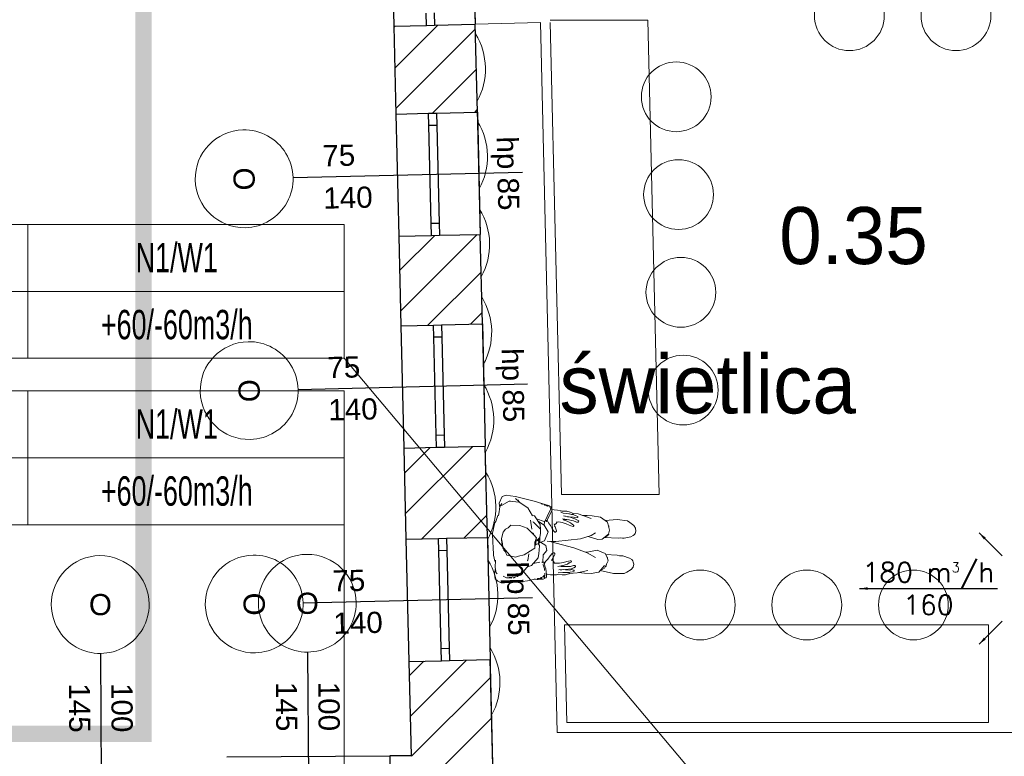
# Model space of a CAD drawing. Header units: millimetres. Extents: x -40063 to 512011, y 350190 to 687060.
# Tile 171 of 256: x 154459 to 160500, y 616781 to 621301. Entities that reach past the tile are written whole.
import ezdxf

# ---------------------------------------------------------------- set-up
doc = ezdxf.new("R2010")
doc.units = ezdxf.units.MM
doc.linetypes.add('DASHDOT', pattern=[1, 0.5, -0.25, 0, -0.25])
doc.layers.get('0').update_dxf_attribs({"color": 8})
for name, color, linetype in [('Elementy Modelu - Strefy', 8, 'Continuous'), ('FLUID-N2-120-ARRGR', 7, 'Continuous'), ('J_opis pomieszczeń', 8, 'Continuous'), ('Konstrukcja - Ściany zew', 8, 'Continuous'), ('Wnętrze - Umeblowanie', 8, 'Continuous'), ('X_ref', 8, 'Continuous')]:
    doc.layers.add(name, color=color, linetype=linetype)
doc.layers.add('FLUID-BILANSE', color=150, linetype='Continuous', lineweight=18)
doc.layers.add('J_zakres opracowania', color=226, linetype='DASHDOT', lineweight=30)
doc.styles.add('ARIAL NARROW', font='ARIALN.TTF', dxfattribs={"width": 0.8})
doc.styles.add('FDBES', font='simplex.shx')
doc.styles.add('GENERATED_STYLE_1', font='arial.ttf')
doc.styles.add('GENERATED_STYLE_2', font='txt')
doc.dimstyles.new('FDBES', dxfattribs={"dimscale": 50, "dimtxt": 4, "dimasz": 2.5, "dimexe": 0.8, "dimexo": 2, "dimgap": 1, "dimtad": 1, "dimdsep": 46, "dimtxsty": 'FDBES', "dimcen": 2.5, "dimclrd": 4, "dimclre": 5, "dimadec": 0, "dimazin": 0, "dimtfac": 1, "dimtmove": 0, "dimatfit": 3, "dimfxl": 1, "dimarcsym": 0})

# ---------------------------------------------------------------- blocks, each defined once
blk = doc.blocks.new('fdgdfg')
at = {"layer": 'Elementy Modelu - Strefy', "linetype": 'Continuous', "lineweight": 0}
blk.add_line((-186460.5, 466239.9), (-186316.2, 460139.9), dxfattribs=at)
at = {"layer": 'Konstrukcja - Ściany zew', "linetype": 'Continuous'}
for p, q in [((-186946.1, 465623.9), (-186928.4, 464874.2)), ((-186446.2, 465635.8), (-186428.5, 464886)), ((-186728.4, 464878.9), (-186730.2, 464953.9)), ((-186680.2, 464955), (-186678.4, 464880.1)), ((-186922.3, 464616.9), (-186658.7, 464880.5)), ((-186728.4, 464878.9), (-186678.4, 464880.1)), ((-186728.4, 464878.9), (-186678.4, 464880.1)), ((-186678.4, 464880.1), (-186428.5, 464886)), ((-186415.7, 464346.1), (-186428.5, 464886)), ((-186928.4, 464874.2), (-186728.4, 464878.9)), ((-186928.4, 464874.2), (-186915.6, 464334.3)), ((-186928.2, 464865.6), (-186919.4, 464874.4)), ((-186916.4, 464368.3), (-186427.8, 464856.8)), ((-186690.5, 464339.6), (-186421.9, 464608.2)), ((-186915.6, 464334.3), (-186715.6, 464339)), ((-186715.6, 464339), (-186665.7, 464340.2)), ((-186715.6, 464339), (-186665.7, 464340.2)), ((-186713.9, 464264.1), (-186715.6, 464339)), ((-186665.7, 464340.2), (-186415.7, 464346.1)), ((-186665.7, 464340.2), (-186663.9, 464265.2)), ((-186429.7, 464345.8), (-186416, 464359.5)), ((-186415.7, 464346.1), (-186398, 463596.3)), ((-186915.6, 464334.3), (-186897.8, 463584.5)), ((-186663.9, 464265.2), (-186713.9, 464264.1)), ((-186699.7, 463664.2), (-186713.9, 464264.1)), ((-186663.9, 464265.2), (-186649.7, 463665.4)), ((-187546.4, 463944.3), (-186138.7, 463977.6)), ((-186699.7, 463664.2), (-186649.7, 463665.4)), ((-186697.9, 463589.2), (-186699.7, 463664.2)), ((-186649.7, 463665.4), (-186647.9, 463590.4)), ((-186897.8, 463584.5), (-186697.9, 463589.2)), ((-186897.8, 463584.5), (-186884.8, 463034.7)), ((-186892.8, 463373.6), (-186676.7, 463589.7)), ((-186887, 463124.9), (-186415.9, 463595.9)), ((-186697.9, 463589.2), (-186647.9, 463590.4)), ((-186697.9, 463589.2), (-186647.9, 463590.4)), ((-186647.9, 463590.4), (-186398, 463596.3)), ((-186385, 463046.5), (-186398, 463596.3)), ((-186718.7, 463038.6), (-186392.5, 463364.8)), ((-186458, 463044.8), (-186386.6, 463116.1)), ((-186884.8, 463034.7), (-186684.9, 463039.4)), ((-186884.8, 463034.7), (-186867.1, 462284.9)), ((-186684.9, 463039.4), (-186634.9, 463040.6)), ((-186684.9, 463039.4), (-186634.9, 463040.6)), ((-186683.1, 462964.4), (-186684.9, 463039.4)), ((-186634.9, 463040.6), (-186385, 463046.5)), ((-186634.9, 463040.6), (-186633.1, 462965.6)), ((-186385, 463046.5), (-186367.2, 462296.7)), ((-186633.1, 462965.6), (-186683.1, 462964.4)), ((-186668.9, 462364.6), (-186683.1, 462964.4)), ((-186633.1, 462965.6), (-186618.9, 462365.8)), ((-187515.6, 462644.6), (-186107.9, 462677.9)), ((-186668.9, 462364.6), (-186618.9, 462365.8)), ((-186667.1, 462289.6), (-186668.9, 462364.6)), ((-186618.9, 462365.8), (-186617.1, 462290.8)), ((-186867.1, 462284.9), (-186667.1, 462289.6)), ((-186867.1, 462284.9), (-186853.8, 461725)), ((-186863.4, 462130.2), (-186704.9, 462288.7)), ((-186857.5, 461881.5), (-186444.2, 462294.9)), ((-186667.1, 462289.6), (-186617.1, 462290.8)), ((-186667.1, 462289.6), (-186617.1, 462290.8)), ((-186617.1, 462290.8), (-186367.2, 462296.7)), ((-186354, 461736.9), (-186367.2, 462296.7)), ((-186757.2, 461727.3), (-186363.1, 462121.4)), ((-186496.5, 461733.5), (-186357.2, 461872.8)), ((-186853.8, 461725), (-186653.9, 461729.8)), ((-186853.8, 461725), (-186836.1, 460975.2)), ((-186653.9, 461729.8), (-186603.9, 461730.9)), ((-186653.9, 461729.8), (-186603.9, 461730.9)), ((-186652.1, 461654.8), (-186653.9, 461729.8)), ((-186603.9, 461730.9), (-186354, 461736.9)), ((-186603.9, 461730.9), (-186602.1, 461656)), ((-186354, 461736.9), (-186336.2, 460987.1)), ((-186602.1, 461656), (-186652.1, 461654.8)), ((-186637.9, 461055), (-186652.1, 461654.8)), ((-186602.1, 461656), (-186587.9, 461056.1)), ((-187484.6, 461335), (-186076.9, 461368.3)), ((-188727.4, 461024.5), (-188718.5, 459616.4)), ((-187457.4, 461032.5), (-187448.5, 459624.4)), ((-186637.9, 461055), (-186587.9, 461056.1)), ((-186636.1, 460980), (-186637.9, 461055)), ((-186587.9, 461056.1), (-186586.2, 460981.2)), ((-186836.1, 460975.2), (-186636.1, 460980)), ((-186836.1, 460975.2), (-186822.4, 460396.7)), ((-186834, 460886.8), (-186743.4, 460977.4)), ((-186828.1, 460638.2), (-186482.7, 460983.6)), ((-186636.1, 460980), (-186586.2, 460981.2)), ((-186636.1, 460980), (-186586.2, 460981.2)), ((-186586.2, 460981.2), (-186336.2, 460987.1)), ((-186316.2, 460139.9), (-186336.2, 460987.1)), ((-186818.7, 460393), (-186333.6, 460878.1)), ((-186689.5, 460267.7), (-186327.8, 460629.4)), ((-187953.4, 460389.5), (-186953.4, 460395.8)), ((-186822.4, 460396.7), (-186953.4, 460395.8)), ((-186953.4, 460395.8), (-186952.1, 460195.8))]:
    blk.add_line(p, q, dxfattribs=at)
at = {"layer": 'Konstrukcja - Ściany zew', "linetype": 'Continuous', "lineweight": 13}
for p, q in [((-186028.6, 464895.4), (-186428.5, 464886)), ((-186028.6, 464895.4), (-185925.5, 460539.9)), ((-185969, 464911.1), (-185368.8, 464911.1)), ((-185968.6, 464896.9), (-185900.1, 461999.7)), ((-185368.8, 464911.1), (-185299.9, 461999.7))]:
    blk.add_line(p, q, dxfattribs=at)
at = {"layer": 'Konstrukcja - Ściany zew', "color": 8, "linetype": 'Continuous', "lineweight": 13}
for p, q in [((-185900.1, 461999.7), (-185299.9, 461999.7)), ((-185881.1, 461199.9), (-183279.9, 461199.9)), ((-185881.1, 461199.9), (-185866.9, 460599.9)), ((-183279.9, 461199.9), (-183279.9, 460599.9)), ((-185866.9, 460599.9), (-183279.9, 460599.9)), ((-185925.5, 460539.9), (-181300.3, 460539.9))]:
    blk.add_line(p, q, dxfattribs=at)
at = {"layer": 'Konstrukcja - Ściany zew', "linetype": 'Continuous', "lineweight": 13}
for centre in [(-184133.3, 464938), (-183479.3, 464938), (-185195.5, 464440.3)]:
    blk.add_circle(centre, 214.1, dxfattribs=at)
at = {"layer": 'Konstrukcja - Ściany zew', "color": 8, "linetype": 'Continuous', "lineweight": 13}
for centre in [(-185181.3, 463840.4), (-185167.1, 463240.6), (-185152.9, 462640.8), (-185048.4, 461321.8), (-184394.5, 461321.8), (-183740.5, 461321.8)]:
    blk.add_circle(centre, 214.1, dxfattribs=at)
at = {"layer": 'Konstrukcja - Ściany zew', "linetype": 'Continuous', "lineweight": 13}
blk.add_arc((-186774.8, 464611.2), 408.9, 330.97391, 31.73765, dxfattribs=at)
at = {"layer": 'Konstrukcja - Ściany zew', "color": 8, "linetype": 'Continuous', "lineweight": 13}
for centre in [(-186762.1, 464073.1), (-186749.4, 463534.9), (-186736.6, 462996.8), (-186723.9, 462458.7), (-186711.1, 461920.5), (-186698.4, 461382.4), (-186685.7, 460844.3)]:
    blk.add_arc(centre, 408.9, 330.97391, 31.73765, dxfattribs=at)
at = {"layer": 'Konstrukcja - Ściany zew', "color": 251, "linetype": 'Continuous', "lineweight": 13}
for centre, start, end in [((-187846.3, 463937.2), 91.35578, 271.35578), ((-187846.3, 463937.2), 271.35578, 91.35578), ((-187815.6, 462637.5), 91.35578, 271.35578), ((-187815.6, 462637.5), 271.35578, 91.35578), ((-188729.3, 461324.5), 0.36185, 180.36185), ((-187784.6, 461327.9), 91.35578, 271.35578), ((-187784.6, 461327.9), 271.35578, 91.35578), ((-187459.3, 461332.5), 0.36185, 180.36185), ((-188729.3, 461324.5), 180.36185, 0.36185), ((-187459.3, 461332.5), 180.36185, 0.36185)]:
    blk.add_arc(centre, 300, start, end, dxfattribs=at)
at = {"layer": 'Wnętrze - Umeblowanie', "color": 8, "linetype": 'Continuous', "lineweight": 13}
for p, q in [((-186280.8, 461947.5), (-186263.4, 461986.5)), ((-186263.4, 461986.5), (-186239.1, 461995.3)), ((-186212.4, 461992.5), (-186239.1, 461995.3)), ((-186212.4, 461992.5), (-186181.8, 461986.9)), ((-186067.3, 461958.9), (-186181.8, 461986.9)), ((-186282.3, 461893.8), (-186277.3, 461925.9)), ((-186278.6, 461917.1), (-186280.8, 461947.5)), ((-186264.8, 461945.3), (-186277.3, 461925.9)), ((-186267.2, 461932.2), (-186220.4, 461958.2)), ((-186214.6, 461960.7), (-186220.4, 461958.2)), ((-186220.4, 461958.2), (-186159.4, 461952.8)), ((-186161.6, 461957.7), (-186180.9, 461975.1)), ((-186164.5, 461966.3), (-186159.3, 461954)), ((-186161.6, 461957.7), (-186158, 461951.9)), ((-186105.8, 461917.6), (-186159.4, 461952.8)), ((-186067.3, 461958.9), (-185972.9, 461930)), ((-186023.1, 461944.3), (-186023.6, 461944.2)), ((-186023.6, 461944.2), (-186023.4, 461943.8)), ((-186023.4, 461943.8), (-186022.9, 461943)), ((-186023.1, 461944.3), (-186021.8, 461944.5)), ((-186021.2, 461941.8), (-186022.9, 461943)), ((-186021.8, 461944.5), (-186019.8, 461944.1)), ((-186021.5, 461943.6), (-186019.3, 461942.4)), ((-186021.2, 461941.8), (-186016.9, 461940)), ((-186016.9, 461943.2), (-186019.8, 461944.1)), ((-186016.5, 461941.3), (-186019.3, 461942.4)), ((-186014.6, 461942), (-186016.9, 461943.2)), ((-186014.8, 461939.9), (-186016.9, 461940)), ((-186015.2, 461941.2), (-186016.5, 461941.3)), ((-186013.7, 461939.8), (-186015.3, 461940)), ((-186014.6, 461942), (-186013.2, 461940.5)), ((-186013.7, 461939.8), (-186013.1, 461940)), ((-186013.1, 461940), (-186013.2, 461940.5)), ((-186005.8, 461938.5), (-186006.4, 461938.2)), ((-186006.4, 461938.2), (-186005.7, 461937)), ((-186004.6, 461938.7), (-186005.8, 461938.5)), ((-186005.7, 461937), (-186005.1, 461936.4)), ((-186004.1, 461935.8), (-186005.1, 461936.4)), ((-186002.4, 461938.5), (-186004.6, 461938.7)), ((-186004.4, 461937.6), (-186000.8, 461935.9)), ((-186004.1, 461935.8), (-186001.2, 461934.6)), ((-186002.4, 461938.5), (-185997.7, 461936.5)), ((-186001.2, 461934.6), (-185999.5, 461934.2)), ((-185997.9, 461934), (-185999.5, 461934.2)), ((-185998.9, 461936.8), (-185996.6, 461936)), ((-185996.4, 461934.2), (-185997.9, 461934)), ((-185997.3, 461936.2), (-185997.7, 461936.5)), ((-185996.6, 461936), (-185995.7, 461935.1)), ((-185996.4, 461934.2), (-185996.2, 461934.3)), ((-185996.2, 461934.3), (-185995.7, 461935.1)), ((-185989.9, 461934), (-185990.5, 461933.9)), ((-185990.5, 461933.9), (-185990.5, 461933)), ((-185988.8, 461931), (-185990.5, 461933)), ((-185987.7, 461933.6), (-185989.9, 461934)), ((-185988.8, 461931), (-185984.8, 461928.3)), ((-185982.6, 461930.7), (-185987.7, 461933.6)), ((-185984.8, 461928.3), (-185982, 461927.5)), ((-185982.6, 461930.7), (-185981.3, 461929.3)), ((-185981.5, 461927.4), (-185982, 461927.5)), ((-185980.9, 461927.5), (-185981.5, 461927.4)), ((-185981.3, 461929.3), (-185980.8, 461928)), ((-185980.8, 461928), (-185980.9, 461927.5)), ((-185965.8, 461909.3), (-185972.9, 461930)), ((-185962.1, 461924.2), (-185972.2, 461927.9)), ((-185962.1, 461924.2), (-185957.5, 461905)), ((-186290.4, 461870.5), (-186303.1, 461834.6)), ((-186290.4, 461870.5), (-186285.5, 461871.3)), ((-186285.5, 461871.3), (-186282.3, 461893.8)), ((-186076.8, 461869.1), (-186105.8, 461917.6)), ((-186077.8, 461870.7), (-186064.4, 461869.1)), ((-186064.4, 461869.1), (-186029.7, 461814.8)), ((-185993.8, 461851), (-185980.4, 461878.4)), ((-185975.1, 461869), (-185983.5, 461850.7)), ((-185981.4, 461856.7), (-185973.1, 461872.9)), ((-185980.4, 461878.4), (-185965.8, 461909.3)), ((-185973.1, 461872.9), (-185961.6, 461895.3)), ((-185961.6, 461895.3), (-185957.5, 461905)), ((-185945, 461904.9), (-185958, 461907.2)), ((-185957.4, 461905), (-185957.5, 461905)), ((-185957.5, 461905), (-185957.4, 461905)), ((-185945, 461904.9), (-185924.3, 461904.4)), ((-185901.5, 461900), (-185924.3, 461904.4)), ((-185905.4, 461892.6), (-185889.1, 461885.3)), ((-185894.8, 461897.4), (-185901.5, 461900)), ((-185900.2, 461896.9), (-185900.2, 461896.9)), ((-185894.8, 461897.4), (-185867.3, 461897.2)), ((-185889.1, 461885.3), (-185853.9, 461880.3)), ((-185887.9, 461868.2), (-185852.6, 461861.7)), ((-185878.4, 461866.4), (-185877.9, 461866.8)), ((-185878.2, 461866.6), (-185878.2, 461866.4)), ((-185876.6, 461866.1), (-185878.2, 461866.6)), ((-185868.9, 461882.4), (-185868, 461882.4)), ((-185868, 461882.4), (-185851.3, 461880.5)), ((-185867.3, 461897.2), (-185846.7, 461892.2)), ((-185863.6, 461863.7), (-185853.1, 461863.4)), ((-185853.9, 461880.3), (-185822.9, 461874.3)), ((-185826, 461860.9), (-185853.1, 461863.4)), ((-185852.6, 461861.7), (-185816.6, 461850.8)), ((-185851.3, 461880.5), (-185838.1, 461877.2)), ((-185836.1, 461888), (-185846.7, 461892.2)), ((-185836.9, 461877), (-185829, 461878.2)), ((-185827.5, 461883.9), (-185836.1, 461888)), ((-185827.8, 461880.2), (-185829, 461878.2)), ((-185827.8, 461880.2), (-185827.5, 461883.9)), ((-185827.5, 461882.8), (-185797.5, 461881)), ((-185826, 461860.9), (-185813.7, 461856.2)), ((-185809.9, 461869.7), (-185822.9, 461874.3)), ((-185809.9, 461869.7), (-185799.4, 461865.4)), ((-185798.5, 461864), (-185800.1, 461859)), ((-185798.5, 461864), (-185799.4, 461865.4)), ((-185797.5, 461881), (-185717.4, 461853.5)), ((-185769.6, 461871.4), (-185742.4, 461871.9)), ((-185742.4, 461871.9), (-185710.5, 461868.3)), ((-185660.8, 461860.6), (-185710.5, 461868.3)), ((-185618, 461829.1), (-185660.8, 461860.6)), ((-186312.8, 461809.1), (-186321.9, 461762.4)), ((-186307.9, 461825.8), (-186312.8, 461809.1)), ((-186307.9, 461825.8), (-186303.1, 461834.5)), ((-186303.1, 461834.5), (-186303.1, 461834.6)), ((-186210, 461810.7), (-186226.5, 461795.7)), ((-186154.6, 461809.9), (-186210, 461810.7)), ((-186154.6, 461809.9), (-186110.4, 461792.8)), ((-186089.2, 461841.5), (-186089.2, 461841.5)), ((-186082, 461787.4), (-186089.2, 461841.5)), ((-186074.8, 461833), (-186071.2, 461829.8)), ((-186028, 461786), (-186071.2, 461829.8)), ((-186005.3, 461834.2), (-186052, 461849.7)), ((-186041.5, 461833.2), (-186005.8, 461811.9)), ((-186028, 461785.9), (-186029.7, 461814.8)), ((-186005.8, 461811.9), (-186004.5, 461834.6)), ((-185981.1, 461770.7), (-186005.8, 461811.9)), ((-186005.3, 461834.2), (-186001.8, 461835.9)), ((-186001.8, 461835.9), (-185993.8, 461851)), ((-186000.1, 461839.2), (-185990.5, 461833.2)), ((-185994.8, 461840.4), (-185994.1, 461841.9)), ((-185994.8, 461840.4), (-185994, 461839.7)), ((-185990.5, 461833.2), (-185985.2, 461846.3)), ((-185990.5, 461833.2), (-185988.7, 461842.2)), ((-185990.5, 461833.2), (-185988.2, 461835.4)), ((-185988.2, 461835.4), (-185988.4, 461838.3)), ((-185986.5, 461838.5), (-185988.2, 461835.4)), ((-185986.9, 461842.1), (-185979.9, 461826.2)), ((-185985.2, 461846.3), (-185981.4, 461856.7)), ((-185981.4, 461856.7), (-185981.4, 461856.7)), ((-185966.5, 461809.5), (-185979.9, 461826.2)), ((-185966.5, 461809.5), (-185957.3, 461788.6)), ((-185945.2, 461818.9), (-185938.8, 461798.4)), ((-185943.3, 461812.8), (-185932.2, 461822.6)), ((-185938.2, 461801.1), (-185941.5, 461806.9)), ((-185929.3, 461777.3), (-185938.2, 461801.1)), ((-185932.2, 461822.6), (-185926, 461831.1)), ((-185925.5, 461831.1), (-185929.2, 461826.6)), ((-185927.8, 461831), (-185915.5, 461831.2)), ((-185915.5, 461831.2), (-185895, 461828)), ((-185895, 461828), (-185870.5, 461820.4)), ((-185892.4, 461850.3), (-185892.4, 461850.3)), ((-185892.4, 461850.3), (-185853.3, 461845.2)), ((-185889.5, 461845.2), (-185865.3, 461836.7)), ((-185885.7, 461843.8), (-185884.3, 461845.7)), ((-185884.3, 461845.7), (-185853.9, 461843.3)), ((-185870.5, 461820.4), (-185852, 461811.7)), ((-185865.3, 461836.7), (-185844.4, 461826)), ((-185853.9, 461843.3), (-185835.7, 461840)), ((-185853.2, 461845.2), (-185853.3, 461845.2)), ((-185852, 461811.7), (-185842.4, 461807.5)), ((-185844.4, 461826), (-185833.1, 461818.6)), ((-185842.4, 461807.5), (-185828.8, 461804)), ((-185835.7, 461840), (-185825.5, 461838.3)), ((-185833.1, 461818.6), (-185825.5, 461812.5)), ((-185828.8, 461804), (-185826.6, 461805.1)), ((-185826.6, 461805.1), (-185824.2, 461807.5)), ((-185825.5, 461838.3), (-185810.9, 461831.9)), ((-185825.5, 461812.5), (-185824.1, 461810.1)), ((-185824.2, 461807.5), (-185824.1, 461810.1)), ((-185804.4, 461844.5), (-185816.6, 461850.8)), ((-185800.1, 461859), (-185813.7, 461856.2)), ((-185808.4, 461831), (-185810.9, 461831.9)), ((-185799.4, 461830.1), (-185808.4, 461831)), ((-185793.8, 461837.4), (-185804.4, 461844.5)), ((-185796.6, 461830.9), (-185799.4, 461830.1)), ((-185794.6, 461832.6), (-185796.6, 461830.9)), ((-185793.8, 461837.4), (-185794.6, 461832.6)), ((-185558.8, 461846.8), (-185632.1, 461839.5)), ((-185604.1, 461781), (-185618, 461829.1)), ((-185612.2, 461809.2), (-185609.3, 461807.2)), ((-185609.3, 461807.2), (-185609.6, 461800)), ((-185558.8, 461846.8), (-185494.9, 461837.6)), ((-185479.4, 461828.4), (-185494.9, 461837.6)), ((-185479.4, 461828.4), (-185455, 461809.1)), ((-185445.4, 461793.1), (-185455, 461809.1)), ((-186320, 461703.1), (-186321.9, 461762.4)), ((-186261.8, 461755.1), (-186267.9, 461728.7)), ((-186261.8, 461755.1), (-186257.6, 461768.9)), ((-186257.9, 461770.1), (-186257.8, 461768.4)), ((-186257.6, 461768.9), (-186242.7, 461786.7)), ((-186226.5, 461795.7), (-186242.7, 461786.7)), ((-186110.4, 461792.8), (-186069.5, 461752.8)), ((-186087.1, 461770), (-186077, 461762.8)), ((-186077, 461762.8), (-186074.5, 461761.7)), ((-186074.5, 461761.7), (-186070.8, 461758.6)), ((-186070.8, 461758.6), (-186064.8, 461747.1)), ((-186069.5, 461752.8), (-186053.7, 461733.8)), ((-186031.5, 461736.7), (-186028.8, 461763)), ((-186028.8, 461763), (-186028, 461785.9)), ((-186028, 461786), (-186028, 461785.9)), ((-186003.7, 461714.7), (-185981.1, 461770.7)), ((-185957.3, 461788.6), (-185947.9, 461776)), ((-185940.4, 461769.3), (-185947.9, 461776)), ((-185935.7, 461769.4), (-185940.4, 461769.3)), ((-185929.8, 461774.2), (-185935.7, 461769.4)), ((-185929.3, 461777.3), (-185929.8, 461774.2)), ((-185718.3, 461747.9), (-185783.7, 461727.7)), ((-185676.3, 461722.7), (-185736.8, 461742.2)), ((-185690.9, 461764.6), (-185718.3, 461747.9)), ((-185649.5, 461724.8), (-185611, 461756.7)), ((-185608.1, 461754.9), (-185628.5, 461737.2)), ((-185611, 461756.7), (-185604.1, 461781)), ((-185610.3, 461759.2), (-185608.1, 461754.9)), ((-185473.4, 461739.8), (-185515.4, 461732)), ((-185459.2, 461747.7), (-185473.4, 461739.8)), ((-185459.2, 461747.7), (-185452.2, 461753.5)), ((-185452.2, 461753.5), (-185448.3, 461761.4)), ((-185448.3, 461761.4), (-185442.4, 461773.9)), ((-185442.4, 461773.9), (-185445.4, 461793.1)), ((-186320, 461703.1), (-186320.2, 461700.7)), ((-186320.2, 461700.7), (-186319.3, 461680.8)), ((-186319.3, 461680.1), (-186319.3, 461680.8)), ((-186319.3, 461680.1), (-186319.3, 461679.4)), ((-186319.3, 461679.4), (-186317, 461628.2)), ((-186261.5, 461697.8), (-186267.9, 461728.7)), ((-186264.9, 461701.8), (-186267.9, 461728.7)), ((-186260.7, 461689.6), (-186264.9, 461701.8)), ((-186261.5, 461697.8), (-186258.9, 461672.3)), ((-186260.6, 461684.6), (-186259.9, 461682.4)), ((-186063.6, 461670.8), (-186063.2, 461706.8)), ((-186063.5, 461681.6), (-186060.3, 461686.9)), ((-186063.2, 461706.8), (-186053.7, 461733.8)), ((-186058, 461691.5), (-186060.3, 461686.9)), ((-186058, 461691.5), (-186057.4, 461698.3)), ((-186055.2, 461693.1), (-186057.9, 461692.8)), ((-186056.1, 461706.8), (-186057.4, 461698.3)), ((-186055, 461716.6), (-186056.1, 461706.8)), ((-186055.9, 461727.5), (-186054.6, 461722.3)), ((-186055.4, 461712.5), (-186053.8, 461711.7)), ((-186041.4, 461699.4), (-186055.2, 461693.1)), ((-186055.1, 461724.1), (-186051.1, 461722)), ((-186054.6, 461722.3), (-186055, 461716.6)), ((-186038.4, 461712.2), (-186051.1, 461722)), ((-186047.1, 461721.1), (-186031.5, 461736.7)), ((-186036.9, 461711.1), (-186047.1, 461721.1)), ((-186047.1, 461721.1), (-186047.1, 461721.1)), ((-186034.8, 461687.4), (-186043.3, 461698.5)), ((-186043.1, 461698.3), (-186036.9, 461701.1)), ((-186033.3, 461719.1), (-186042, 461726.2)), ((-186041.4, 461696.1), (-186041.7, 461698.9)), ((-186039.7, 461700.3), (-186041.4, 461699.4)), ((-186039.7, 461700.3), (-186038.4, 461712.2)), ((-186038.8, 461692.7), (-186039.3, 461700)), ((-186032.1, 461710.9), (-186036.9, 461701.1)), ((-186034.8, 461687.4), (-186035.8, 461658.2)), ((-186035.7, 461703.6), (-186003.7, 461714.7)), ((-186032.1, 461710.9), (-186033.3, 461719.1)), ((-186032.6, 461735.6), (-186032.1, 461710.9)), ((-185996.2, 461687.7), (-186027.9, 461706.3)), ((-185990.1, 461656.9), (-185996.2, 461687.7)), ((-185986.8, 461712.9), (-185962.9, 461710)), ((-185966.5, 461710.4), (-185933.8, 461711.3)), ((-185962.9, 461710), (-185823.6, 461671.7)), ((-185783.7, 461727.7), (-185933.8, 461711.3)), ((-185676.3, 461722.7), (-185649.5, 461724.8)), ((-185552.4, 461732.4), (-185636, 461736)), ((-185628.5, 461737.2), (-185634.7, 461737.1)), ((-185536.7, 461733), (-185552.4, 461732.4)), ((-185525.9, 461731.9), (-185536.7, 461733)), ((-185515.4, 461732), (-185525.9, 461731.9)), ((-185525.9, 461732), (-185525.9, 461731.9)), ((-186309.1, 461591.4), (-186317, 461628.2)), ((-186258.9, 461672.3), (-186243.1, 461647.5)), ((-186255.8, 461667.4), (-186253.2, 461658)), ((-186245.4, 461650.9), (-186253.2, 461658)), ((-186234.1, 461627.5), (-186246, 461652.1)), ((-186181.6, 461616), (-186234.1, 461627.5)), ((-186181.6, 461616), (-186163.5, 461620.9)), ((-186163.5, 461620.9), (-186129.2, 461630.4)), ((-186088.6, 461655), (-186129.2, 461630.4)), ((-186106.2, 461594.4), (-186100.5, 461636.4)), ((-186100.5, 461636.4), (-186100.5, 461636.4)), ((-186088.6, 461655), (-186063.6, 461670.8)), ((-186043.1, 461611), (-186037.9, 461638.3)), ((-186037.9, 461638.3), (-186035.8, 461658.2)), ((-186014.9, 461584.3), (-186011, 461629.7)), ((-186011, 461629.7), (-185990.1, 461656.9)), ((-185983.6, 461603.6), (-185969.7, 461623.8)), ((-185957.2, 461637), (-185969.7, 461623.8)), ((-185957.2, 461637), (-185950, 461641.7)), ((-185948.8, 461642.6), (-185950, 461641.7)), ((-185949.7, 461611.1), (-185939.8, 461631)), ((-185948.8, 461642.6), (-185944.2, 461641.9)), ((-185944.2, 461641.9), (-185939.6, 461637.7)), ((-185939.7, 461632.9), (-185939.8, 461631)), ((-185939.7, 461632.9), (-185939.6, 461637.7)), ((-185742, 461642.4), (-185823.6, 461671.7)), ((-185732.6, 461647.9), (-185750.6, 461645.4)), ((-185742, 461642.4), (-185691.2, 461612.7)), ((-185680, 461659), (-185732.6, 461647.9)), ((-185632.3, 461637.4), (-185680, 461659)), ((-185619.4, 461616), (-185632.3, 461637.4)), ((-185629.4, 461632.5), (-185558.9, 461626.8)), ((-185558.9, 461626.8), (-185543.5, 461624.3)), ((-185543.5, 461624.3), (-185532.6, 461624)), ((-185532.6, 461624), (-185522.2, 461622.6)), ((-185532.6, 461624), (-185532.6, 461624)), ((-185522.2, 461622.6), (-185481.5, 461609.6)), ((-186304.9, 461590.1), (-186309.1, 461591.4)), ((-186307.2, 461550.8), (-186304.5, 461596.7)), ((-186131.8, 461527.2), (-186103.9, 461562.5)), ((-186109.6, 461591.8), (-186106.2, 461594.4)), ((-186101, 461557.9), (-186107.3, 461558.1)), ((-186084.1, 461563.2), (-186101, 461557.9)), ((-186043.1, 461611), (-186084.1, 461563.2)), ((-186072.7, 461576.5), (-186032.6, 461583.8)), ((-186018.6, 461583.6), (-186020.7, 461585)), ((-186006.8, 461585.3), (-186018.9, 461583.8)), ((-186017.8, 461581.4), (-186018.6, 461583.6)), ((-186012.6, 461567.8), (-186013.6, 461570.5)), ((-186004.6, 461543.4), (-186012.6, 461567.8)), ((-186004.2, 461569.9), (-186006.9, 461579.2)), ((-186003.5, 461579.6), (-186006.8, 461585.3)), ((-186005.5, 461582.1), (-186006.7, 461578.5)), ((-186005.7, 461575), (-185995.7, 461591.6)), ((-186002.1, 461559.7), (-186004.2, 461569.9)), ((-186003.3, 461578.9), (-186003.5, 461579.6)), ((-185995, 461543.9), (-186002.1, 461559.7)), ((-185995.7, 461591.6), (-185983.6, 461603.6)), ((-185949.7, 461611.1), (-185960.3, 461594.2)), ((-185956.7, 461600), (-185947.9, 461588.6)), ((-185942, 461578), (-185947.9, 461588.6)), ((-185942, 461578), (-185931.4, 461577.9)), ((-185931.4, 461577.9), (-185911.6, 461578.1)), ((-185882.3, 461566.2), (-185921.4, 461558.1)), ((-185911.6, 461578.1), (-185886.4, 461582.6)), ((-185904.5, 461561.6), (-185902.6, 461558.7)), ((-185873.4, 461557.6), (-185902.6, 461558.7)), ((-185889.7, 461564.7), (-185883.6, 461565.6)), ((-185866.6, 461588.9), (-185886.4, 461582.6)), ((-185862.6, 461573.1), (-185883.6, 461565.6)), ((-185843.4, 461558.8), (-185873.4, 461557.6)), ((-185846.8, 461593), (-185866.6, 461588.9)), ((-185849.3, 461580.1), (-185862.6, 461573.1)), ((-185858.8, 461575.4), (-185862.6, 461573.1)), ((-185858.8, 461575.4), (-185849.9, 461582.5)), ((-185840.9, 461584.3), (-185849.3, 461580.1)), ((-185846.8, 461593), (-185843, 461593.1)), ((-185825.6, 461563.8), (-185843.4, 461558.8)), ((-185843, 461593.1), (-185840.4, 461591.3)), ((-185840.9, 461584.3), (-185838.7, 461588)), ((-185840.4, 461591.3), (-185838.7, 461588)), ((-185825.6, 461563.8), (-185817.5, 461563.6)), ((-185817.5, 461563.6), (-185815, 461562.6)), ((-185813.1, 461560.2), (-185815, 461562.6)), ((-185813.1, 461555.3), (-185813.1, 461560.2)), ((-185635, 461563.8), (-185671, 461522.9)), ((-185613.7, 461593.7), (-185635.9, 461547.8)), ((-185624.6, 461559.6), (-185632, 461555.8)), ((-185623.5, 461573.4), (-185624.6, 461559.6)), ((-185619.4, 461616), (-185613.7, 461593.7)), ((-185618.7, 461613.3), (-185617, 461611.4)), ((-185617, 461611.4), (-185617.9, 461610.1)), ((-185481.5, 461609.6), (-185468.4, 461600.1)), ((-185462.1, 461593.5), (-185468.4, 461600.1)), ((-185459.3, 461585.1), (-185462.1, 461593.5)), ((-185460.3, 461553.3), (-185454.9, 461572.1)), ((-185454.9, 461572.1), (-185459.3, 461585.1)), ((-186305.4, 461536.7), (-186310.4, 461511.6)), ((-186310.4, 461511.6), (-186305.4, 461482.3)), ((-186307.2, 461550.8), (-186299.3, 461519)), ((-186304.5, 461539.9), (-186305.4, 461536.7)), ((-186294, 461511.9), (-186299.3, 461519)), ((-186257.9, 461498.5), (-186236.3, 461489)), ((-186169.3, 461496.9), (-186131.8, 461527.2)), ((-186012.7, 461497), (-186010.1, 461499.8)), ((-186008.7, 461500.8), (-186010.1, 461499.8)), ((-186006.6, 461501.7), (-186008.7, 461500.8)), ((-186007.6, 461495.4), (-186005.3, 461497.7)), ((-186005.2, 461502), (-186006.6, 461501.7)), ((-186006.1, 461496.6), (-186005.4, 461497.6)), ((-186005.3, 461497.7), (-186004.9, 461498.4)), ((-186004.3, 461501.8), (-186005.2, 461502)), ((-186004.9, 461498.4), (-186003.9, 461500.6)), ((-186004.3, 461501.8), (-186003.9, 461501)), ((-186003.9, 461501), (-186003.9, 461500.6)), ((-186003, 461538.8), (-186003.6, 461540.6)), ((-186001.3, 461510.1), (-186003.2, 461485.1)), ((-186002.7, 461533.9), (-186003, 461538.8)), ((-186001.3, 461510.1), (-186001.7, 461516.9)), ((-185995, 461543.9), (-185992.4, 461506.3)), ((-185994.8, 461543.1), (-185995, 461543.9)), ((-185994.8, 461543.1), (-185995, 461542.9)), ((-185984.8, 461511.1), (-185992.7, 461509.6)), ((-185992.4, 461506.3), (-185990.6, 461495.6)), ((-185967.7, 461506.9), (-185990.2, 461510.1)), ((-185967.7, 461506.9), (-185929.9, 461507.5)), ((-185921.4, 461509.1), (-185929.9, 461507.5)), ((-185921.4, 461509.1), (-185894.4, 461506)), ((-185920.6, 461518.9), (-185876.3, 461521.4)), ((-185915.8, 461537.6), (-185874.4, 461539.2)), ((-185907.4, 461536.7), (-185905.1, 461538)), ((-185902.5, 461537.7), (-185898.1, 461538.3)), ((-185900.9, 461537.9), (-185900.9, 461538.2)), ((-185889.9, 461506.6), (-185894.4, 461506)), ((-185875.7, 461520.4), (-185890.6, 461520.6)), ((-185874, 461507.7), (-185889.9, 461506.6)), ((-185874.6, 461537.5), (-185886.1, 461538.8)), ((-185877.9, 461521.4), (-185876.5, 461521.4)), ((-185872.7, 461521.6), (-185876.5, 461521.4)), ((-185846.6, 461522.8), (-185876.3, 461521.4)), ((-185876.3, 461521.4), (-185876.3, 461521.4)), ((-185861.3, 461521.7), (-185875.7, 461520.4)), ((-185874.6, 461537.5), (-185848.1, 461536.3)), ((-185839.4, 461544), (-185874.4, 461539.2)), ((-185874, 461507.7), (-185863.1, 461510.8)), ((-185863.1, 461510.8), (-185853, 461513.6)), ((-185852.3, 461519), (-185861.3, 461521.7)), ((-185853, 461513.6), (-185851.8, 461516.7)), ((-185852.3, 461515.5), (-185802.6, 461519.9)), ((-185851.8, 461516.7), (-185852.3, 461519)), ((-185848.1, 461536.3), (-185835.1, 461539.4)), ((-185846.6, 461522.8), (-185832.5, 461526.1)), ((-185823.1, 461549.9), (-185839.4, 461544)), ((-185835.1, 461539.4), (-185827, 461536.2)), ((-185832.5, 461526.1), (-185822.2, 461528.3)), ((-185831.3, 461537.5), (-185831.3, 461537.5)), ((-185824.5, 461535.5), (-185831.3, 461537.5)), ((-185821.4, 461534), (-185824.5, 461535.5)), ((-185823.1, 461549.9), (-185813.1, 461555.3)), ((-185822.2, 461528.3), (-185821.5, 461532)), ((-185821.4, 461534), (-185821.5, 461532)), ((-185802.6, 461519.9), (-185737.4, 461534.2)), ((-185794.9, 461521.6), (-185757.4, 461516)), ((-185757.4, 461516), (-185717.8, 461515)), ((-185717.8, 461515), (-185682.2, 461520.3)), ((-185671, 461522.9), (-185682.2, 461520.3)), ((-185663.5, 461531.4), (-185635.9, 461547.8)), ((-185661.3, 461532.7), (-185579.5, 461514)), ((-185514.9, 461515.3), (-185579.5, 461514)), ((-185514.9, 461515.3), (-185498.4, 461522.5)), ((-185471.8, 461538.7), (-185498.4, 461522.5)), ((-185471.8, 461538.7), (-185460.3, 461553.3)), ((-186305.4, 461482.3), (-186289.3, 461467.9)), ((-186289.3, 461467.9), (-186269.8, 461457)), ((-186248.5, 461457.2), (-186269.8, 461457)), ((-186248.5, 461457.2), (-186153.3, 461464.5)), ((-186236.3, 461489), (-186169.3, 461496.9)), ((-186236.3, 461489), (-186203.5, 461486.2)), ((-186187.6, 461490.6), (-186193, 461485.5)), ((-186188.9, 461489.4), (-186189.4, 461488.3)), ((-186182.5, 461495.3), (-186187.6, 461490.6)), ((-186093.2, 461471.3), (-186153.3, 461464.5)), ((-186093.2, 461471.3), (-186060.5, 461482.3)), ((-186047.3, 461479.2), (-186072.4, 461478.3)), ((-186048.1, 461480.2), (-186047.8, 461481.1)), ((-186048.1, 461480.2), (-186047.8, 461479.5)), ((-186047.8, 461481.1), (-186045.3, 461483.5)), ((-186046.9, 461479), (-186047.8, 461479.5)), ((-186046.9, 461479), (-186045.4, 461478.9)), ((-186044.6, 461478.9), (-186045.4, 461478.9)), ((-186043.6, 461484.4), (-186045.3, 461483.5)), ((-186044.6, 461478.9), (-186041.6, 461479.6)), ((-186043.6, 461484.4), (-186041.7, 461484.9)), ((-186011.2, 461480.5), (-186042.6, 461479.4)), ((-186041.7, 461484.9), (-186039.9, 461485.2)), ((-186041.6, 461479.6), (-186039, 461481.1)), ((-186039.2, 461485.2), (-186039.9, 461485.2)), ((-186038.4, 461485.1), (-186039.2, 461485.2)), ((-186038.3, 461481.7), (-186039, 461481.1)), ((-186038.4, 461485.1), (-186037.4, 461484.7)), ((-186038.3, 461481.7), (-186037.3, 461482.8)), ((-186037.4, 461484.7), (-186037, 461483.9)), ((-186037.3, 461482.8), (-186037, 461483.9)), ((-186030.3, 461483.4), (-186030.2, 461484.7)), ((-186030.3, 461483.4), (-186029.5, 461483)), ((-186030.2, 461484.7), (-186029.7, 461485.4)), ((-186027, 461488.5), (-186029.7, 461485.4)), ((-186027.1, 461483.2), (-186029.5, 461483)), ((-186026.4, 461483.4), (-186027.1, 461483.2)), ((-186027, 461488.5), (-186023.9, 461490.4)), ((-186024.5, 461484.3), (-186026.4, 461483.4)), ((-186024.5, 461484.3), (-186022.5, 461485.3)), ((-186023.9, 461490.4), (-186022, 461491.1)), ((-186022.5, 461485.3), (-186021, 461487)), ((-186022, 461491.1), (-186020.3, 461491)), ((-186019.8, 461488.4), (-186021, 461487)), ((-186021, 461487), (-186020.5, 461487.6)), ((-186020.5, 461487.6), (-186019.4, 461489.2)), ((-186020.3, 461491), (-186019.5, 461490.6)), ((-186019.4, 461489.2), (-186019.8, 461488.4)), ((-186019.4, 461489.2), (-186019.5, 461490.6)), ((-186013.8, 461494.1), (-186013.5, 461495.2)), ((-186013.5, 461493.4), (-186013.8, 461494.1)), ((-186012.7, 461497), (-186013.5, 461495.2)), ((-186011.4, 461493.6), (-186013.5, 461493.4)), ((-186012.7, 461496.9), (-186012.7, 461497)), ((-186012, 461493.6), (-186011.3, 461493.5)), ((-186011.3, 461493.5), (-186009.6, 461494.2)), ((-186003.2, 461485.1), (-186011.2, 461480.5)), ((-186009.6, 461494.2), (-186007.6, 461495.4)), ((-186006.1, 461496.6), (-186007.6, 461495.4)), ((-185993.8, 461488.9), (-186002.9, 461489)), ((-185990.6, 461493.9), (-185993.8, 461488.9)), ((-185990.6, 461493.9), (-185990.6, 461495.6))]:
    blk.add_line(p, q, dxfattribs=at)
at = {"layer": 'Elementy Modelu - Strefy', "color": 8, "lineweight": 13, "style": 'GENERATED_STYLE_2'}
blk.add_text('0.35', height=350, dxfattribs=at).set_placement((-184563.4, 463413.8))
at = {"layer": 'J_opis pomieszczeń', "color": 8, "linetype": 'Continuous', "lineweight": 13, "style": 'GENERATED_STYLE_2'}
blk.add_text('świetlica', height=359.99, dxfattribs=at).set_placement((-185911.8, 462497.1))
at = {"layer": 'Konstrukcja - Ściany zew', "char_height": 130, "attachment_point": 7, "style": 'GENERATED_STYLE_1'}
for s, insert, rotation in [('{75}', (-187365.4, 464011.4), 1.35578), ('{hp 85}', (-186337, 464195.2), 271.35578), ('{O}', (-187915.1, 464005.1), 271.35578), ('{140}', (-187359.2, 463751.5), 1.35578), ('{75}', (-187334.6, 462711.8), 1.35578), ('{hp 85}', (-186306.2, 462895.6), 271.35578), ('{O}', (-187884.3, 462705.5), 271.35578), ('{140}', (-187328.4, 462451.9), 1.35578), ('{75}', (-187303.6, 461402.2), 1.35578), ('{hp 85}', (-186275.2, 461585.9), 271.35578), ('{O}', (-187528.4, 461264.9), 0.36185), ('{O}', (-188798.4, 461256.9), 0.36185), ('{O}', (-187853.3, 461395.8), 271.35578), ('{140}', (-187297.4, 461142.2), 1.35578), ('{145}', (-187653.4, 460848.7), 270.36185), ('{100}', (-187393.4, 460850.3), 270.36185), ('{145}', (-188923.4, 460840.7), 270.36185), ('{100}', (-188663.4, 460842.3), 270.36185)]:
    blk.add_mtext(s, dxfattribs=dict(at, insert=insert, rotation=rotation))
blk = doc.blocks.new('*U8475')
at = {"color": 7, "insert": (0, -422.9), "char_height": 120, "attachment_point": 5, "rotation": 90.00134, "style": 'FDBES'}
blk.add_mtext('180 m{\\A2;\\H0.5x;3}/h\\P160', dxfattribs=at)
at = {"color": 7}
blk.add_leader([(0, -845.7), (0, 0)], dimstyle='FDBES', override={"dimscale": 20, "dimclrd": 7}, dxfattribs=at)
blk = doc.blocks.new('*U17507')
at = {"color": 7}
blk.add_leader([(141.4, -141.4), (0, 0)], dimstyle='FDBES', override={"dimscale": 20, "dimclrd": 7}, dxfattribs=at)
blk = doc.blocks.new('*U17508')
at = {"color": 7}
blk.add_leader([(-141.4, -141.4), (0, 0)], dimstyle='FDBES', override={"dimscale": 20, "dimclrd": 7}, dxfattribs=at)

msp = doc.modelspace()

# ---------------------------------------------------------------- linework, layer by layer
at = {"layer": 'FLUID-BILANSE'}
for p, q in [((156449.34337, 619223.57515), (159249.34337, 615893.8912)), ((156449.34337, 618202.19857), (156449.34337, 616152.51461))]:
    msp.add_line(p, q, dxfattribs=at)
for points in [[(153370.04738, 619634.14795), (153370.04738, 620044.72075), (154508.58794, 620044.72075), (154508.58794, 619634.14795)], [(154508.58794, 619634.14795), (154508.58794, 620044.72075), (156449.34337, 620044.72075), (156449.34337, 619634.14795)], [(153370.04738, 619223.57515), (153370.04738, 619634.14795), (154508.58794, 619634.14795), (154508.58794, 619223.57515)], [(154508.58794, 619223.57515), (154508.58794, 619634.14795), (156449.34337, 619634.14795), (156449.34337, 619223.57515)], [(153370.04738, 618612.77137), (153370.04738, 619023.34417), (154508.58794, 619023.34417), (154508.58794, 618612.77137)], [(154508.58794, 618612.77137), (154508.58794, 619023.34417), (156449.34337, 619023.34417), (156449.34337, 618612.77137)], [(153370.04738, 618202.19857), (153370.04738, 618612.77137), (154508.58794, 618612.77137), (154508.58794, 618202.19857)], [(154508.58794, 618202.19857), (154508.58794, 618612.77137), (156449.34337, 618612.77137), (156449.34337, 618202.19857)]]:
    msp.add_lwpolyline(points, close=True, dxfattribs=at)
at = {"layer": 'J_zakres opracowania', "ltscale": 1000, "const_width": 100}
msp.add_lwpolyline([(145238.97833, 603150.87452), (179698.13773, 603150.87452), (179698.13773, 613450.86815), (168198.34775, 613450.86815), (168198.34775, 623228.22314), (179787.48799, 623228.22314), (179787.48799, 655328.15213), (172267.92013, 655328.15213), (172267.92013, 661215.50192), (178887.83809, 661215.50192), (178887.83809, 667165.49127), (169238.45678, 667165.49127), (169238.45678, 670965.36364), (139342.26689, 670965.36364), (139342.26689, 660371.72463), (168578.26628, 660371.72463), (168578.26628, 636879.36656), (155218.96566, 636879.36656), (155218.96566, 616919.40233), (145238.97833, 616919.40233), (145238.97833, 603150.87452)], dxfattribs=at)

# ---------------------------------------------------------------- block references
at = {"layer": 'FLUID-N2-120-ARRGR', "rotation": 269.9993279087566}
for name, p in [('*U17508', (160486.42303, 618010.87584, 2965.5)), ('*U8475', (160457.13607, 617810.16482, 2965.5)), ('*U17507', (160486.42774, 617609.45449, 2965.5))]:
    msp.add_blockref(name, p, dxfattribs=at)
at = {"layer": 'X_ref'}
msp.add_blockref('fdgdfg', (343682.59614, 156387.58931), dxfattribs=at)

# ---------------------------------------------------------------- texts
at = {"layer": 'FLUID-BILANSE', "char_height": 180, "width": 2052.864, "attachment_point": 5, "style": 'ARIAL NARROW'}
for s, insert in [('N1/W1', (155422.91138, 619839.43435)), ('+60/-60m3/h', (155422.91138, 619428.86155)), ('N1/W1', (155422.91138, 618818.05777)), ('+60/-60m3/h', (155422.91138, 618407.48497))]:
    msp.add_mtext(s, dxfattribs=dict(at, insert=insert))

doc.saveas('drawing.dxf')
